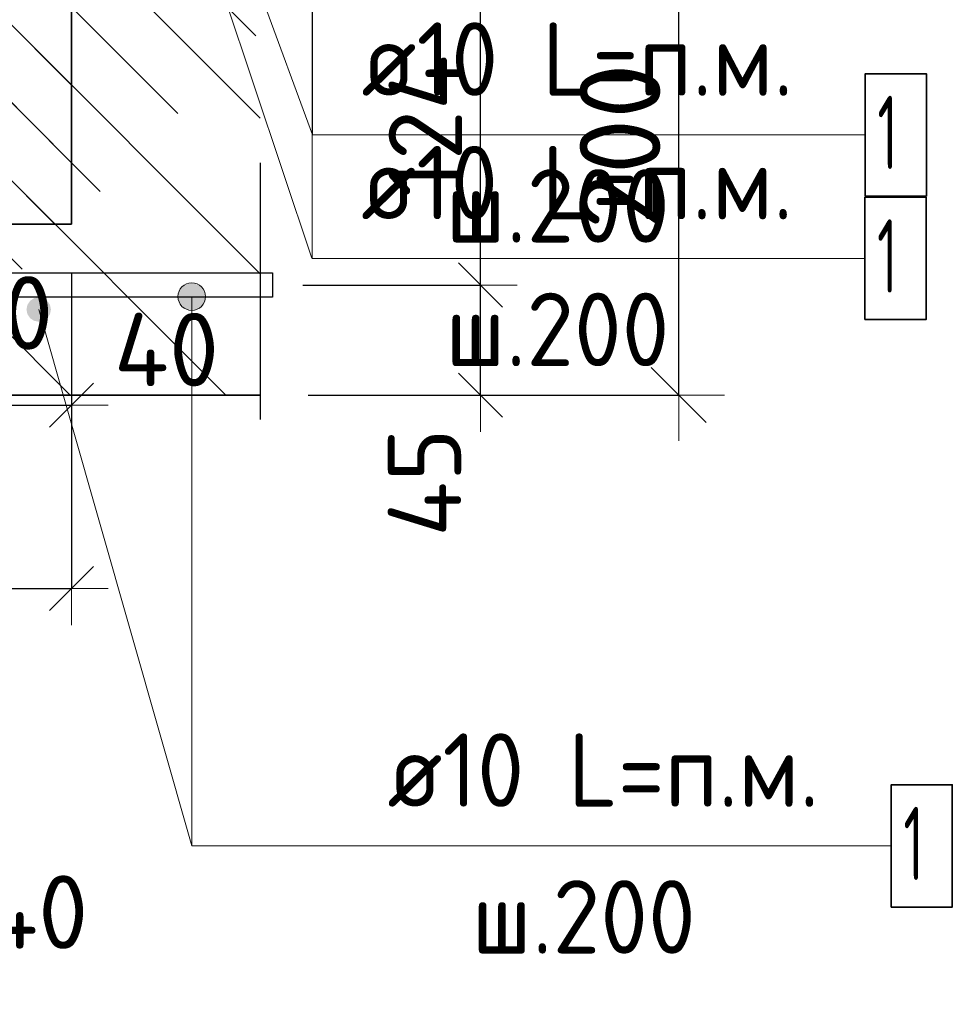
# Model space of a CAD drawing. Header units: metres. Extents: x -38 to 97, y -15 to 21.
# Tile 32 of 216: x 72.451 to 72.832, y 1.865 to 2.268. Entities that reach past the tile are written whole.
import ezdxf

# ---------------------------------------------------------------- set-up
doc = ezdxf.new("R2010")
doc.units = ezdxf.units.M
doc.header["$PDMODE"] = 65
doc.linetypes.add('______4', pattern=[0.135, 0.105, -0.03])
for name, color, linetype, lineweight in [('XR$3$Арм. стержнями нижней зоны', 180, 'Continuous', 35), ('XR$3$Размерная линия (1)', 7, 'Continuous', 13), ('XR$4$Арм. стержнями нижней зоны', 180, 'Continuous', 35), ('XR$4$Арм.стержн. Арматура края', 96, 'Continuous', 35), ('XR$4$ВК__отв в полу 1-2 эт', 220, 'Continuous', 25), ('XR$4$Размерная линия (1)', 7, 'Continuous', 13), ('XR$4$Размерная линия_ общее', 7, 'Continuous', 13), ('XR$6$Арм. стержнями нижней зоны', 180, 'Continuous', 35), ('XR$6$Размерная линия (1)', 7, 'Continuous', 13)]:
    doc.layers.add(name, color=color, linetype=linetype, lineweight=lineweight)
doc.styles.add('ISOCPEUR', font='txt')
doc.dimstyles.new('DIMSTYLE_12', dxfattribs={"dimtxt": 0.03, "dimasz": 0.03, "dimexe": 0, "dimexo": 0, "dimgap": 0.015, "dimtad": 2, "dimdec": 0, "dimlfac": 1000, "dimrnd": 1, "dimzin": 12, "dimdsep": 46, "dimtxsty": 'ISOCPEUR', "dimblk1": 'ALL_ML_STRICH', "dimblk2": 'ALL_ML_STRICH', "dimsah": 1, "dimcen": 0, "dimclrd": 7, "dimclre": 256, "dimclrt": 7, "dimadec": 0, "dimazin": 0, "dimtfac": 1, "dimtdec": 0, "dimtix": 1, "dimtmove": 2, "dimatfit": 3, "dimfxl": 0, "dimtzin": 0, "dimlwd": 0, "dimlwe": -3, "dimarcsym": 0})
doc.dimstyles.new('DIMSTYLE_14', dxfattribs={"dimtxt": 0.03, "dimasz": 0.03, "dimexe": 0, "dimexo": 0, "dimgap": 0.015, "dimtad": 2, "dimdec": 0, "dimlfac": 1000, "dimrnd": 1, "dimzin": 12, "dimdsep": 46, "dimtxsty": 'ISOCPEUR', "dimblk1": 'ALL_ML_STRICH', "dimblk2": 'ALL_ML_STRICH', "dimsah": 1, "dimcen": 0, "dimclrd": 7, "dimclre": 256, "dimclrt": 7, "dimadec": 0, "dimazin": 0, "dimtfac": 1, "dimtdec": 0, "dimtix": 1, "dimtmove": 2, "dimatfit": 3, "dimfxl": 0, "dimtvp": 1.2, "dimtzin": 0, "dimlwd": 0, "dimlwe": -3, "dimarcsym": 0})
doc.dimstyles.new('DIMSTYLE_23', dxfattribs={"dimtxt": 0.03, "dimasz": 0.03, "dimexe": 0, "dimexo": 0, "dimgap": 0.015, "dimtad": 2, "dimdec": 0, "dimlfac": 1000, "dimrnd": 5, "dimzin": 12, "dimdsep": 46, "dimtxsty": 'ISOCPEUR', "dimblk1": 'ALL_ML_STRICH', "dimblk2": 'ALL_ML_STRICH', "dimsah": 1, "dimcen": 0, "dimclrd": 7, "dimclre": 256, "dimclrt": 7, "dimadec": 0, "dimazin": 0, "dimtfac": 1, "dimtdec": 0, "dimtix": 1, "dimtmove": 2, "dimatfit": 3, "dimfxl": 0, "dimtvp": 1.2, "dimtzin": 0, "dimlwd": 0, "dimlwe": -3, "dimarcsym": 0})
doc.dimstyles.new('DIMSTYLE_24', dxfattribs={"dimtxt": 0.03, "dimasz": 0.03, "dimexe": 0, "dimexo": 0, "dimgap": 0.015, "dimtad": 2, "dimdec": 0, "dimlfac": 1000, "dimrnd": 5, "dimzin": 12, "dimdsep": 46, "dimtxsty": 'ISOCPEUR', "dimblk1": 'ALL_ML_STRICH', "dimblk2": 'ALL_ML_STRICH', "dimsah": 1, "dimcen": 0, "dimclrd": 7, "dimclre": 256, "dimclrt": 7, "dimadec": 0, "dimazin": 0, "dimtfac": 1, "dimtdec": 0, "dimtix": 1, "dimtmove": 2, "dimatfit": 3, "dimfxl": 0, "dimtzin": 0, "dimlwd": 0, "dimlwe": -3, "dimarcsym": 0})
doc.dimstyles.new('DIMSTYLE_8', dxfattribs={"dimtxt": 0.033, "dimasz": 0.0375, "dimexe": 0, "dimexo": 0, "dimgap": 0.0165, "dimtad": 2, "dimdec": 0, "dimlfac": 1000, "dimrnd": 1, "dimzin": 12, "dimdsep": 46, "dimtxsty": 'ISOCPEUR', "dimblk1": 'ALL_ML_STRICH', "dimblk2": 'ALL_ML_STRICH', "dimsah": 1, "dimcen": 0, "dimclrd": 7, "dimclre": 256, "dimclrt": 7, "dimadec": 0, "dimazin": 0, "dimtfac": 1, "dimtdec": 0, "dimtix": 1, "dimtmove": 2, "dimatfit": 3, "dimfxl": 0, "dimtzin": 0, "dimlwd": 0, "dimlwe": -3, "dimarcsym": 0})
pattern_1 = [(135, (0, 0), (-0.031819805, -0.031819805), [0.4, -0.05, 0, -0.05]), (135, (-0.01591, -0.01591), (-0.031819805, -0.031819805), [0.8, -0.1, 0.1, -0.1])]

# ---------------------------------------------------------------- blocks, each defined once
blk = doc.blocks.new('ALL_ML_STRICH')
at = {"color": 0, "linetype": 'ByBlock', "lineweight": -2}
for p, q in [((0, -0.5), (0, 0.5)), ((-0.3, -0.3), (0.3, 0.3)), ((-1, 0), (0.5, 0))]:
    blk.add_line(p, q, dxfattribs=at)
blk = doc.blocks.new('*D237')
at = {"layer": 'DEFPOINTS', "color": 7, "linetype": 'Continuous', "lineweight": 13, "transparency": 33554687}
for p in [(72.17211, 2.18403), (72.47211, 2.18403), (72.17211, 2.03505)]:
    blk.add_point(p, dxfattribs=at)
at = {"layer": 'XR$3$Размерная линия (1)', "color": 9, "linetype": 'Continuous', "lineweight": -2, "true_color": 0xc7c7c7, "transparency": 33554687}
for p, q in [((72.17211, 2.16403), (72.17211, 2.03505)), ((72.47211, 2.16403), (72.47211, 2.03505))]:
    blk.add_line(p, q, dxfattribs=at)
at = {"layer": 'XR$3$Размерная линия (1)', "color": 7, "linetype": 'Continuous', "lineweight": -2, "transparency": 33554687}
blk.add_line((72.17211, 2.03505), (72.47211, 2.03505), dxfattribs=at)
at = {"layer": 'XR$3$Размерная линия (1)', "color": 7, "linetype": 'Continuous', "lineweight": 13, "transparency": 33554687, "xscale": 0.03, "yscale": 0.03, "zscale": 0.03, "rotation": 180}
blk.add_blockref('ALL_ML_STRICH', (72.17211, 2.03505), dxfattribs=at)
at = {"layer": 'XR$3$Размерная линия (1)', "color": 7, "linetype": 'Continuous', "lineweight": 13, "transparency": 33554687, "xscale": 0.03, "yscale": 0.03, "zscale": 0.03}
blk.add_blockref('ALL_ML_STRICH', (72.47211, 2.03505), dxfattribs=at)
at = {"layer": 'XR$3$Размерная линия (1)', "color": 7, "linetype": 'Continuous', "lineweight": 13, "transparency": 33554687, "insert": (72.32361, 2.05755), "char_height": 0.03, "width": 0.09, "attachment_point": 5, "style": 'ISOCPEUR'}
blk.add_mtext('\\A1;{300}', dxfattribs=at)
blk = doc.blocks.new('*D241')
at = {"layer": 'DEFPOINTS', "color": 7, "linetype": 'Continuous', "lineweight": 13, "transparency": 33554687}
for p in [(72.43211, 2.22403), (72.47211, 2.18403), (72.43211, 2.11005)]:
    blk.add_point(p, dxfattribs=at)
at = {"layer": 'XR$3$Размерная линия (1)', "color": 9, "linetype": 'Continuous', "lineweight": -2, "true_color": 0xc7c7c7, "transparency": 33554687}
for p, q in [((72.43211, 2.20403), (72.43211, 2.11005)), ((72.47211, 2.16403), (72.47211, 2.11005))]:
    blk.add_line(p, q, dxfattribs=at)
at = {"layer": 'XR$3$Размерная линия (1)', "color": 7, "linetype": 'Continuous', "lineweight": -2, "transparency": 33554687}
blk.add_line((72.43211, 2.11005), (72.47211, 2.11005), dxfattribs=at)
at = {"layer": 'XR$3$Размерная линия (1)', "color": 7, "linetype": 'Continuous', "lineweight": 13, "transparency": 33554687, "xscale": 0.03, "yscale": 0.03, "zscale": 0.03, "rotation": 180}
blk.add_blockref('ALL_ML_STRICH', (72.43211, 2.11005), dxfattribs=at)
at = {"layer": 'XR$3$Размерная линия (1)', "color": 7, "linetype": 'Continuous', "lineweight": 13, "transparency": 33554687, "xscale": 0.03, "yscale": 0.03, "zscale": 0.03}
blk.add_blockref('ALL_ML_STRICH', (72.47211, 2.11005), dxfattribs=at)
at = {"layer": 'XR$3$Размерная линия (1)', "color": 7, "linetype": 'Continuous', "lineweight": 13, "transparency": 33554687, "insert": (72.51092, 2.13273), "char_height": 0.03, "width": 0.06, "attachment_point": 5, "style": 'ISOCPEUR'}
blk.add_mtext('\\A1;{40}', dxfattribs=at)
blk = doc.blocks.new('*D532')
at = {"layer": 'DEFPOINTS', "color": 7, "linetype": 'Continuous', "lineweight": 13, "transparency": 33554687}
for p in [(72.37861, 1.99411), (72.41861, 1.95411), (72.37861, 1.88012)]:
    blk.add_point(p, dxfattribs=at)
at = {"layer": 'XR$4$Размерная линия (1)', "color": 9, "linetype": 'Continuous', "lineweight": -2, "true_color": 0xc7c7c7, "transparency": 33554687}
for p, q in [((72.37861, 1.97411), (72.37861, 1.88012)), ((72.41861, 1.93411), (72.41861, 1.88012))]:
    blk.add_line(p, q, dxfattribs=at)
at = {"layer": 'XR$4$Размерная линия (1)', "color": 7, "linetype": 'Continuous', "lineweight": -2, "transparency": 33554687}
blk.add_line((72.37861, 1.88012), (72.41861, 1.88012), dxfattribs=at)
at = {"layer": 'XR$4$Размерная линия (1)', "color": 7, "linetype": 'Continuous', "lineweight": 13, "transparency": 33554687, "xscale": 0.03, "yscale": 0.03, "zscale": 0.03, "rotation": 180}
blk.add_blockref('ALL_ML_STRICH', (72.37861, 1.88012), dxfattribs=at)
at = {"layer": 'XR$4$Размерная линия (1)', "color": 7, "linetype": 'Continuous', "lineweight": 13, "transparency": 33554687, "xscale": 0.03, "yscale": 0.03, "zscale": 0.03}
blk.add_blockref('ALL_ML_STRICH', (72.41861, 1.88012), dxfattribs=at)
at = {"layer": 'XR$4$Размерная линия (1)', "color": 7, "linetype": 'Continuous', "lineweight": 13, "transparency": 33554687, "insert": (72.45742, 1.90281), "char_height": 0.03, "width": 0.06, "attachment_point": 5, "style": 'ISOCPEUR'}
blk.add_mtext('\\A1;{40}', dxfattribs=at)
blk = doc.blocks.new('*D539')
at = {"layer": 'DEFPOINTS', "color": 7, "linetype": 'Continuous', "lineweight": 13, "transparency": 33554687}
for p in [(72.54881, 2.31411), (72.54881, 2.11411), (72.72036, 2.11411)]:
    blk.add_point(p, dxfattribs=at)
at = {"layer": 'XR$4$Размерная линия_ общее', "color": 253, "linetype": 'Continuous', "lineweight": -2, "true_color": 0xa0a0a0, "transparency": 33554687}
for p, q in [((72.56881, 2.31411), (72.72036, 2.31411)), ((72.56881, 2.11411), (72.72036, 2.11411))]:
    blk.add_line(p, q, dxfattribs=at)
at = {"layer": 'XR$4$Размерная линия_ общее', "color": 7, "linetype": 'Continuous', "lineweight": -2, "transparency": 33554687}
blk.add_line((72.72036, 2.11411), (72.72036, 2.31411), dxfattribs=at)
at = {"layer": 'XR$4$Размерная линия_ общее', "color": 7, "linetype": 'Continuous', "lineweight": 13, "transparency": 33554687, "xscale": 0.0375, "yscale": 0.0375, "zscale": 0.0375}
for p, rotation in [((72.72036, 2.31411), 90), ((72.72036, 2.11411), 270)]:
    blk.add_blockref('ALL_ML_STRICH', p, dxfattribs=dict(at, rotation=rotation))
at = {"layer": 'XR$4$Размерная линия_ общее', "color": 7, "linetype": 'Continuous', "lineweight": 13, "transparency": 33554687, "insert": (72.69636, 2.21576), "char_height": 0.033, "width": 0.099, "attachment_point": 5, "rotation": 90, "style": 'ISOCPEUR'}
blk.add_mtext('\\A1;{200}', dxfattribs=at)
blk = doc.blocks.new('*D540')
at = {"layer": 'DEFPOINTS', "color": 7, "linetype": 'Continuous', "lineweight": 13, "transparency": 33554687}
for p in [(72.54662, 2.15911), (72.55947, 2.11411), (72.63928, 2.11411)]:
    blk.add_point(p, dxfattribs=at)
at = {"layer": 'XR$4$Размерная линия (1)', "color": 9, "linetype": 'Continuous', "lineweight": -2, "true_color": 0xc7c7c7, "transparency": 33554687}
for p, q in [((72.56662, 2.15911), (72.63928, 2.15911)), ((72.57947, 2.11411), (72.63928, 2.11411))]:
    blk.add_line(p, q, dxfattribs=at)
at = {"layer": 'XR$4$Размерная линия (1)', "color": 7, "linetype": 'Continuous', "lineweight": -2, "transparency": 33554687}
blk.add_line((72.63928, 2.11411), (72.63928, 2.15911), dxfattribs=at)
at = {"layer": 'XR$4$Размерная линия (1)', "color": 7, "linetype": 'Continuous', "lineweight": 13, "transparency": 33554687, "xscale": 0.03, "yscale": 0.03, "zscale": 0.03}
for p, rotation in [((72.63928, 2.15911), 90), ((72.63928, 2.11411), 270)]:
    blk.add_blockref('ALL_ML_STRICH', p, dxfattribs=dict(at, rotation=rotation))
at = {"layer": 'XR$4$Размерная линия (1)', "color": 7, "linetype": 'Continuous', "lineweight": 13, "transparency": 33554687, "insert": (72.61642, 2.07837), "char_height": 0.03, "width": 0.06, "attachment_point": 5, "rotation": 90, "style": 'ISOCPEUR'}
blk.add_mtext('\\A1;{45}', dxfattribs=at)
blk = doc.blocks.new('*D541')
at = {"layer": 'DEFPOINTS', "color": 7, "linetype": 'Continuous', "lineweight": 13, "transparency": 33554687}
for p in [(72.55365, 2.28311), (72.54662, 2.15911), (72.63928, 2.15911)]:
    blk.add_point(p, dxfattribs=at)
at = {"layer": 'XR$4$Размерная линия (1)', "color": 9, "linetype": 'Continuous', "lineweight": -2, "true_color": 0xc7c7c7, "transparency": 33554687}
for p, q in [((72.57365, 2.28311), (72.63928, 2.28311)), ((72.56662, 2.15911), (72.63928, 2.15911))]:
    blk.add_line(p, q, dxfattribs=at)
at = {"layer": 'XR$4$Размерная линия (1)', "color": 7, "linetype": 'Continuous', "lineweight": -2, "transparency": 33554687}
blk.add_line((72.63928, 2.15911), (72.63928, 2.28311), dxfattribs=at)
at = {"layer": 'XR$4$Размерная линия (1)', "color": 7, "linetype": 'Continuous', "lineweight": 13, "transparency": 33554687, "xscale": 0.03, "yscale": 0.03, "zscale": 0.03}
for p, rotation in [((72.63928, 2.28311), 90), ((72.63928, 2.15911), 270)]:
    blk.add_blockref('ALL_ML_STRICH', p, dxfattribs=dict(at, rotation=rotation))
at = {"layer": 'XR$4$Размерная линия (1)', "color": 7, "linetype": 'Continuous', "lineweight": 13, "transparency": 33554687, "insert": (72.61678, 2.22411), "char_height": 0.03, "width": 0.09, "attachment_point": 5, "rotation": 90, "style": 'ISOCPEUR'}
blk.add_mtext('\\A1;{124}', dxfattribs=at)
blk = doc.blocks.new('*D930')
at = {"layer": 'DEFPOINTS', "color": 7, "linetype": 'Continuous', "lineweight": 13, "transparency": 33554687}
for p in [(72.36003, 2.22518), (72.40003, 2.18518), (72.36003, 2.12543)]:
    blk.add_point(p, dxfattribs=at)
at = {"layer": 'XR$6$Размерная линия (1)', "color": 9, "linetype": 'Continuous', "lineweight": -2, "true_color": 0xc7c7c7, "transparency": 33554687}
for p, q in [((72.36003, 2.20518), (72.36003, 2.12543)), ((72.40003, 2.16518), (72.40003, 2.12543))]:
    blk.add_line(p, q, dxfattribs=at)
at = {"layer": 'XR$6$Размерная линия (1)', "color": 7, "linetype": 'Continuous', "lineweight": -2, "transparency": 33554687}
blk.add_line((72.36003, 2.12543), (72.40003, 2.12543), dxfattribs=at)
at = {"layer": 'XR$6$Размерная линия (1)', "color": 7, "linetype": 'Continuous', "lineweight": 13, "transparency": 33554687, "xscale": 0.03, "yscale": 0.03, "zscale": 0.03, "rotation": 180}
blk.add_blockref('ALL_ML_STRICH', (72.36003, 2.12543), dxfattribs=at)
at = {"layer": 'XR$6$Размерная линия (1)', "color": 7, "linetype": 'Continuous', "lineweight": 13, "transparency": 33554687, "xscale": 0.03, "yscale": 0.03, "zscale": 0.03}
blk.add_blockref('ALL_ML_STRICH', (72.40003, 2.12543), dxfattribs=at)
at = {"layer": 'XR$6$Размерная линия (1)', "color": 7, "linetype": 'Continuous', "lineweight": 13, "transparency": 33554687, "insert": (72.44311, 2.14771), "char_height": 0.03, "width": 0.06, "attachment_point": 5, "style": 'ISOCPEUR'}
blk.add_mtext('\\A1;{40}', dxfattribs=at)

msp = doc.modelspace()

# ---------------------------------------------------------------- hatches: boundary and pattern name
at = {"linetype": 'Continuous', "lineweight": 13, "transparency": 33554687}
h = msp.add_hatch(dxfattribs=at)
h.set_pattern_fill('__________540', scale=0.015, style=0, pattern_type=2)
h.set_pattern_definition(pattern_1)
h.paths.add_polyline_path([(72.47211, 2.54403), (72.17211, 2.54403), (72.17211, 2.18403), (72.47211, 2.18403)], flags=0)
h = msp.add_hatch(dxfattribs=at)
h.set_pattern_fill('__________540', scale=0.015, style=0, pattern_type=2)
h.set_pattern_definition(pattern_1)
h.paths.add_polyline_path([(72.11868, 2.31411), (72.11868, 2.11411), (72.54928, 2.11411), (72.54928, 2.31411)], flags=0)
at = {"layer": 'XR$4$Арм. стержнями нижней зоны', "linetype": 'Continuous', "lineweight": 13, "transparency": 33554687}
for points in [[(72.51562, 2.15437), (72.52687, 2.15437), (72.52608, 2.15718)], [(72.51562, 2.15437), (72.52608, 2.15718), (72.5164, 2.15718)], [(72.5164, 2.15718), (72.52608, 2.15718), (72.52405, 2.1592)], [(72.5164, 2.15718), (72.52405, 2.1592), (72.51843, 2.1592)], [(72.51843, 2.1592), (72.52405, 2.1592), (72.52124, 2.15999)], [(72.5164, 2.15155), (72.52687, 2.15437), (72.51562, 2.15437)], [(72.5164, 2.15155), (72.52608, 2.15155), (72.52687, 2.15437)], [(72.51843, 2.14953), (72.52608, 2.15155), (72.5164, 2.15155)], [(72.51843, 2.14953), (72.52405, 2.14953), (72.52608, 2.15155)], [(72.52405, 2.14953), (72.51843, 2.14953), (72.52124, 2.14874)]]:
    msp.add_hatch(color=7, dxfattribs=at).paths.add_polyline_path(points)
at = {"layer": 'XR$4$Арм. стержнями нижней зоны', "linetype": 'Continuous', "lineweight": 50, "transparency": 33554687}
msp.add_hatch(color=4, dxfattribs=at).paths.add_polyline_path([(72.46368, 2.14911), (72.4633, 2.15102), (72.46222, 2.15265), (72.4606, 2.15373), (72.45868, 2.15411), (72.45677, 2.15373), (72.45515, 2.15265), (72.45406, 2.15102), (72.45368, 2.14911), (72.45406, 2.1472), (72.45515, 2.14558), (72.45677, 2.14449), (72.45868, 2.14411), (72.4606, 2.14449), (72.46222, 2.14558), (72.4633, 2.1472)])

# ---------------------------------------------------------------- linework, layer by layer
at = {"color": 7, "linetype": '______4', "lineweight": 25, "transparency": 33554687}
for p, q in [((72.71593, 2.64518), (72.71593, 2.24518)), ((72.72626, 2.64403), (72.72626, 2.24403)), ((72.54928, 2.41411), (72.54928, 2.01411))]:
    msp.add_line(p, q, dxfattribs=at)
at = {"color": 7, "linetype": 'Continuous', "lineweight": 13, "transparency": 33554687}
for p, q in [((72.50006, 2.38013), (72.5704, 2.17014)), ((72.51215, 2.37898), (72.57062, 2.22046))]:
    msp.add_line(p, q, dxfattribs=at)
at = {"color": 7, "linetype": 'Continuous', "lineweight": 35, "transparency": 33554687}
for p, q in [((72.47211, 2.18403), (72.47211, 2.34403)), ((72.17211, 2.18403), (72.47211, 2.18403)), ((72.41868, 2.11411), (72.54928, 2.11411))]:
    msp.add_line(p, q, dxfattribs=at)
at = {"layer": 'XR$3$Арм. стержнями нижней зоны', "color": 7, "linetype": 'Continuous', "lineweight": 13, "transparency": 33554687}
for q in [(72.57062, 2.38903), (72.79662, 2.22046)]:
    msp.add_line((72.57062, 2.22046), q, dxfattribs=at)
at = {"layer": 'XR$3$Арм. стержнями нижней зоны', "color": 7, "linetype": 'Continuous', "lineweight": 35, "transparency": 33554687}
msp.add_lwpolyline([(72.79662, 2.19546), (72.82162, 2.19546), (72.82162, 2.24546), (72.79662, 2.24546), (72.79662, 2.19546)], dxfattribs=at)
at = {"layer": 'XR$4$Арм. стержнями нижней зоны', "color": 7, "linetype": 'Continuous', "lineweight": 13, "transparency": 33554687}
for p, q in [((72.52124, 2.15999), (72.52124, 2.15999)), ((72.51562, 2.15437), (72.51562, 2.15437)), ((72.52124, 1.92985), (72.52124, 2.15437)), ((72.52687, 2.15437), (72.52687, 2.15437)), ((72.52124, 2.14874), (72.52124, 2.14874)), ((72.52124, 1.92985), (72.80724, 1.92985))]:
    msp.add_line(p, q, dxfattribs=at)
at = {"layer": 'XR$4$Арм. стержнями нижней зоны', "color": 4, "linetype": 'Continuous', "lineweight": 25, "transparency": 33554687}
msp.add_lwpolyline([(72.1387, 2.16411), (72.55428, 2.16411), (72.55428, 2.15411), (72.1387, 2.15411), (72.1387, 2.16411)], dxfattribs=at)
msp.add_lwpolyline([(72.1387, 2.16411), (72.55428, 2.16411), (72.55428, 2.15411), (72.1387, 2.15411), (72.1387, 2.16411)], dxfattribs=at)
at = {"layer": 'XR$4$Арм. стержнями нижней зоны', "color": 7, "linetype": 'Continuous', "lineweight": 35, "transparency": 33554687}
msp.add_lwpolyline([(72.80724, 1.90485), (72.83224, 1.90485), (72.83224, 1.95485), (72.80724, 1.95485), (72.80724, 1.90485)], dxfattribs=at)
at = {"layer": 'XR$4$Арм. стержнями нижней зоны', "color": 7, "linetype": 'Continuous', "lineweight": 13, "transparency": 33554687}
msp.add_circle((72.52124, 2.15437), 0.00563, dxfattribs=at)
at = {"layer": 'XR$4$Арм.стержн. Арматура края', "color": 4, "linetype": 'Continuous', "lineweight": 25, "transparency": 33554687}
for points in [[(72.1679, 2.16411), (72.55428, 2.16411), (72.55428, 2.15411)], [(72.1679, 2.16411), (72.55428, 2.16411), (72.55428, 2.15411)], [(72.55428, 2.15411), (72.16721, 2.15411)], [(72.55428, 2.15411), (72.16721, 2.15411)]]:
    msp.add_lwpolyline(points, dxfattribs=at)
at = {"layer": 'XR$4$ВК__отв в полу 1-2 эт', "color": 7, "linetype": 'Continuous', "lineweight": 13, "transparency": 33554687}
msp.add_line((72.45868, 2.14911), (72.52124, 1.92985), dxfattribs=at)
at = {"layer": 'XR$6$Арм. стержнями нижней зоны', "color": 7, "linetype": 'Continuous', "lineweight": 13, "transparency": 33554687}
for q in [(72.57049, 2.39018), (72.79649, 2.16995)]:
    msp.add_line((72.57049, 2.16995), q, dxfattribs=at)
at = {"layer": 'XR$6$Арм. стержнями нижней зоны', "color": 7, "linetype": 'Continuous', "lineweight": 35, "transparency": 33554687}
msp.add_lwpolyline([(72.79649, 2.14495), (72.82149, 2.14495), (72.82149, 2.19495), (72.79649, 2.19495), (72.79649, 2.14495)], dxfattribs=at)

# ---------------------------------------------------------------- texts
at = {"layer": 'XR$3$Арм. стержнями нижней зоны', "color": 7, "linetype": 'Continuous', "lineweight": 25, "transparency": 33554687, "char_height": 0.03, "attachment_point": 7, "style": 'ISOCPEUR'}
for s, insert, width in [('\\W0.94;ø10 L=п.м.', (72.59062, 2.23646), 0.1999831), ('\\W0.56;1', (72.80162, 2.20646), 0.0233333), ('\\W0.95;ш.200 ', (72.62512, 2.17646), 0.1311996)]:
    msp.add_mtext(s, dxfattribs=dict(at, insert=insert, width=width))
at = {"layer": 'XR$4$Арм. стержнями нижней зоны', "color": 7, "linetype": 'Continuous', "lineweight": 25, "transparency": 33554687, "char_height": 0.03, "attachment_point": 7, "style": 'ISOCPEUR'}
for s, insert, width in [('\\W0.94;ø10 L=п.м.', (72.60124, 1.94585), 0.1999832), ('\\W0.56;1', (72.81224, 1.91585), 0.0233333), ('\\W0.95;ш.200 ', (72.63574, 1.88585), 0.1311995)]:
    msp.add_mtext(s, dxfattribs=dict(at, insert=insert, width=width))
at = {"layer": 'XR$6$Арм. стержнями нижней зоны', "color": 7, "linetype": 'Continuous', "lineweight": 25, "transparency": 33554687, "char_height": 0.03, "attachment_point": 7, "style": 'ISOCPEUR'}
for s, insert, width in [('\\W0.94;ø10 L=п.м.', (72.59049, 2.18595), 0.199983), ('\\W0.56;1', (72.80149, 2.15595), 0.0233333), ('\\W0.95;ш.200 ', (72.62499, 2.12595), 0.1311997)]:
    msp.add_mtext(s, dxfattribs=dict(at, insert=insert, width=width))

# ---------------------------------------------------------------- dimensions: what is measured, and where the dimension line sits
at = {"layer": 'XR$3$Размерная линия (1)', "color": 7, "linetype": 'Continuous', "lineweight": 13, "transparency": 33554687}
for base, p1, dimstyle, picture, middle in [((72.47211, 2.11005), (72.43211, 2.20403), 'DIMSTYLE_23', '*D241', (72.51092, 2.13273)), ((72.47211, 2.03505), (72.17211, 2.16403), 'DIMSTYLE_24', '*D237', (72.32361, 2.05755))]:
    dim = msp.add_linear_dim(base=base, p1=p1, p2=(72.47211, 2.16403), dimstyle=dimstyle, override={"dimpost": '<>', "dimclrd": 7, "dimclre": 9, "dimclrt": 7, "dimlwd": 0, "dimlwe": 65533}, dxfattribs=at)
    dim.commit()
    dim.dimension.update_dxf_attribs({"geometry": picture, "text_midpoint": middle, "dimtype": 160})
at = {"layer": 'XR$4$Размерная линия (1)', "color": 7, "linetype": 'Continuous', "lineweight": 13, "transparency": 33554687}
for base, p1, p2, dimstyle, picture, middle in [((72.63928, 2.28311), (72.56662, 2.15911), (72.57365, 2.28311), 'DIMSTYLE_12', '*D541', (72.61678, 2.22411)), ((72.63928, 2.15911), (72.57947, 2.11411), (72.56662, 2.15911), 'DIMSTYLE_14', '*D540', (72.61642, 2.07837))]:
    dim = msp.add_linear_dim(base=base, p1=p1, p2=p2, angle=90, dimstyle=dimstyle, override={"dimpost": '<>', "dimclrd": 7, "dimclre": 9, "dimclrt": 7, "dimlwd": 0, "dimlwe": 65533}, dxfattribs=at)
    dim.commit()
    dim.dimension.update_dxf_attribs({"geometry": picture, "text_midpoint": middle, "dimtype": 160})
dim = msp.add_linear_dim(base=(72.41861, 1.88012), p1=(72.37861, 1.97411), p2=(72.41861, 1.93411), dimstyle='DIMSTYLE_23', override={"dimpost": '<>', "dimclrd": 7, "dimclre": 9, "dimclrt": 7, "dimlwd": 0, "dimlwe": 65533}, dxfattribs=at)
dim.commit()
dim.dimension.update_dxf_attribs({"geometry": '*D532', "text_midpoint": (72.45742, 1.90281), "dimtype": 160})
at = {"layer": 'XR$4$Размерная линия_ общее', "color": 7, "linetype": 'Continuous', "lineweight": 13, "transparency": 33554687}
dim = msp.add_linear_dim(base=(72.72036, 2.31411), p1=(72.56881, 2.11411), p2=(72.56881, 2.31411), angle=90, dimstyle='DIMSTYLE_8', override={"dimpost": '<>', "dimclrd": 7, "dimclre": 253, "dimclrt": 7, "dimlwd": 0, "dimlwe": 65533}, dxfattribs=at)
dim.commit()
dim.dimension.update_dxf_attribs({"geometry": '*D539', "text_midpoint": (72.69636, 2.21576), "dimtype": 160})
at = {"layer": 'XR$6$Размерная линия (1)', "color": 7, "linetype": 'Continuous', "lineweight": 13, "transparency": 33554687}
dim = msp.add_linear_dim(base=(72.40003, 2.12543), p1=(72.36003, 2.20518), p2=(72.40003, 2.16518), dimstyle='DIMSTYLE_23', override={"dimpost": '<>', "dimclrd": 7, "dimclre": 9, "dimclrt": 7, "dimlwd": 0, "dimlwe": 65533}, dxfattribs=at)
dim.commit()
dim.dimension.update_dxf_attribs({"geometry": '*D930', "text_midpoint": (72.44311, 2.14771), "dimtype": 160})

doc.saveas('drawing.dxf')
